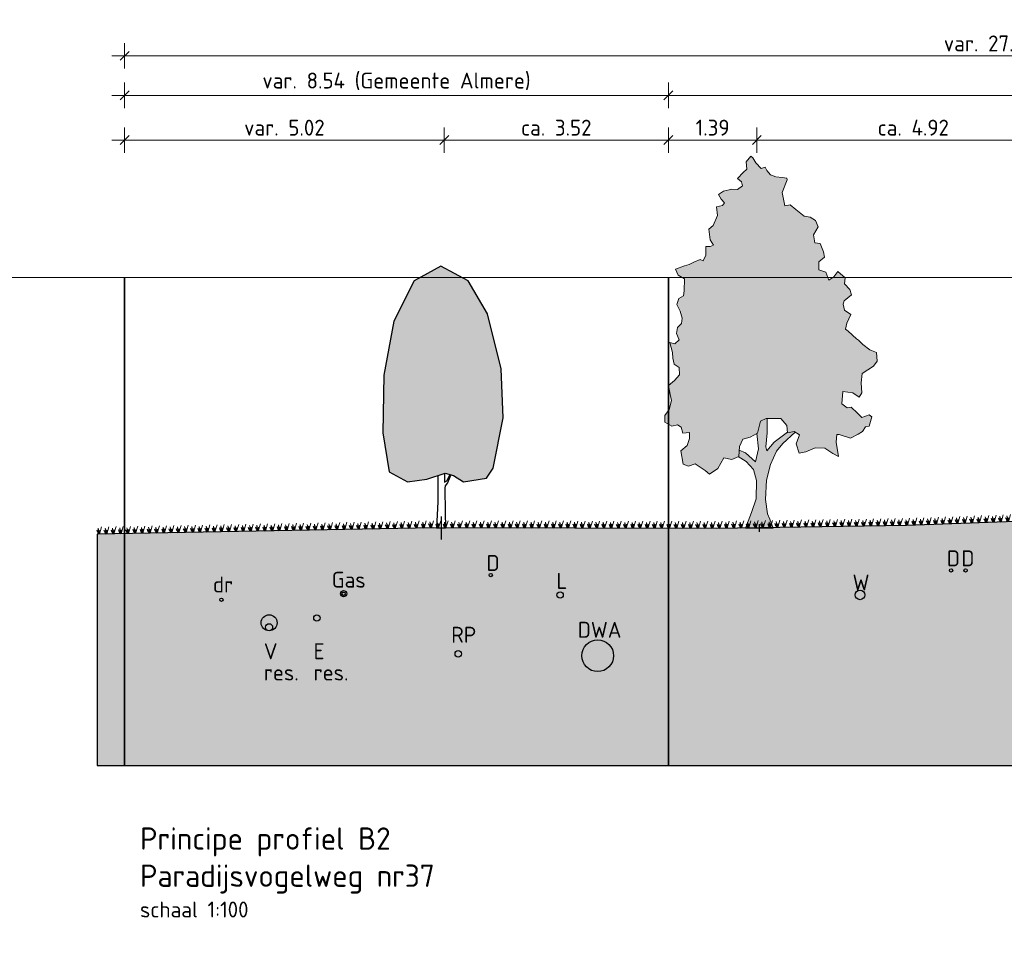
# Model space of a CAD drawing. Header units: metres. Extents: x 158819 to 159767, y 483764 to 484333.
# Tile 33 of 41: x 159372 to 159387, y 484026 to 484041. Entities that reach past the tile are written whole.
import ezdxf

# ---------------------------------------------------------------- set-up
doc = ezdxf.new("R2010")
doc.units = ezdxf.units.M
doc.linetypes.add('AL-NAP_LIJN', pattern=[15.25, 12, -1.5, 0.25, -1.5])
doc.layers.get('0').update_dxf_attribs({"lineweight": 25})
doc.layers.get('Defpoints').update_dxf_attribs({"lineweight": 25, "true_color": 0xff7fff})
for name, color, linetype, lineweight in [('N-WE-GR-BOOM-1e-A', 90, 'Continuous', 25), ('N-WE-GR-BOOM-1e-SD', 90, 'Continuous', 25), ('N-WE-GR-BOOM-3e-SD', 64, 'Continuous', 25), ('N-WE-KG-GRENS_PERCEEL-G', 150, 'KG-PERCEEL', 35), ('N-WE-VH-KANTVERHARDING-G', 7, 'Continuous', 25), ('X-XX-AL-M', 7, 'Continuous', 18), ('X-XX-AL-NAP-G', 7, 'AL-NAP_LIJN', 18), ('X-XX-AL-T25', 7, 'Continuous', 25), ('X-XX-AL-T35', 7, 'Continuous', 35)]:
    doc.layers.add(name, color=color, linetype=linetype, lineweight=lineweight)
doc.layers.add('N-WE-GR-BOOM-S', color=7, linetype='Continuous', lineweight=40, true_color=0x009900)
doc.layers.add('N-WE-GR-WEGEN-A', color=7, linetype='Continuous', lineweight=40, true_color=0xffd6ad, transparency=0.4)
doc.styles.add('NLCS-ISO-M100-T25', font='NLCS-ISO.ttf')
doc.styles.add('NLCS-ISO-M100-T35', font='NLCS-ISO.ttf')
doc.styles.get("Standard").update_dxf_attribs({"font": 'NLCS-ISO.ttf'})
doc.linetypes.add('KG-PERCEEL', pattern='A,5.5,-2,["P",Standard,S=1.8,R=0,X=-0.5,Y=-0.9],-2,5.5,-2,[5,NLCS.shx,S=0.75,R=0,X=0,Y=0],-2', length=19)
doc.dimstyles.new('NLCS-M100-T25-SCHRAP-X_L2_H1', dxfattribs={"dimscale": 0.1, "dimtxt": 2.5, "dimasz": 1.4, "dimexe": 2, "dimexo": 2, "dimgap": 0.7, "dimtad": 1, "dimzin": 0, "dimdsep": 46, "dimtxsty": 'NLCS-ISO-M100-T25', "dimblk": 'OBLIQUE', "dimcen": 0, "dimdle": 2, "dimclrd": 256, "dimclre": 256, "dimclrt": 256, "dimadec": 1, "dimazin": 0, "dimtfac": 1, "dimtofl": 0, "dimtmove": 1, "dimatfit": 0, "dimldrblk": 'OBLIQUE', "dimfxl": 2, "dimfxlon": 1, "dimtfill": 1, "dimtfillclr": 254, "dimtolj": 1, "dimtzin": 0, "dimlwd": 18, "dimlwe": 18, "dimarcsym": 0})

# ---------------------------------------------------------------- blocks, each defined once
blk = doc.blocks.new('_Oblique')
at = {"color": 0, "linetype": 'ByBlock', "lineweight": -2}
blk.add_line((-0.5, -0.5), (0.5, 0.5), dxfattribs=at)
blk = doc.blocks.new('*D183')
at = {"layer": 'Defpoints', "color": 0, "transparency": 16777216}
for p in [(159378.454, 484040.504), (159378.454, 484038.715), (159373.434, 484036.559)]:
    blk.add_point(p, dxfattribs=at)
at = {"layer": 'X-XX-AL-M', "linetype": 'Continuous', "lineweight": 18, "transparency": 16777216}
for p, q in [((159373.434, 484038.515), (159373.434, 484038.915)), ((159378.454, 484038.915), (159378.454, 484038.515)), ((159373.234, 484038.715), (159378.654, 484038.715))]:
    blk.add_line(p, q, dxfattribs=at)
at = {"layer": 'X-XX-AL-M', "lineweight": 18, "transparency": 16777216, "xscale": 0.14, "yscale": 0.14, "zscale": 0.14, "rotation": 180}
blk.add_blockref('_Oblique', (159373.434, 484038.715), dxfattribs=at)
at = {"layer": 'X-XX-AL-M', "lineweight": 18, "transparency": 16777216, "xscale": 0.14, "yscale": 0.14, "zscale": 0.14}
blk.add_blockref('_Oblique', (159378.454, 484038.715), dxfattribs=at)
at = {"layer": 'X-XX-AL-M', "transparency": 16777216, "insert": (159375.944, 484038.91), "char_height": 0.25, "attachment_point": 5, "style": 'NLCS-ISO-M100-T25', "bg_fill": 3, "box_fill_scale": 1.1, "bg_fill_color": 256, "bg_fill_true_color": 13158600, "bg_fill_transparency": 0}
blk.add_mtext('\\A1;var. 5.02', dxfattribs=at)
blk = doc.blocks.new('*D186')
at = {"layer": 'Defpoints', "color": 0, "transparency": 16777216}
for p in [(159381.974, 484039.417), (159373.434, 484036.559), (159381.974, 484036.559)]:
    blk.add_point(p, dxfattribs=at)
at = {"layer": 'X-XX-AL-M', "linetype": 'Continuous', "lineweight": 18, "transparency": 16777216}
for p, q in [((159373.434, 484039.217), (159373.434, 484039.617)), ((159381.974, 484039.217), (159381.974, 484039.617)), ((159373.234, 484039.417), (159382.174, 484039.417))]:
    blk.add_line(p, q, dxfattribs=at)
at = {"layer": 'X-XX-AL-M', "lineweight": 18, "transparency": 16777216, "xscale": 0.14, "yscale": 0.14, "zscale": 0.14, "rotation": 180}
blk.add_blockref('_Oblique', (159373.434, 484039.417), dxfattribs=at)
at = {"layer": 'X-XX-AL-M', "lineweight": 18, "transparency": 16777216, "xscale": 0.14, "yscale": 0.14, "zscale": 0.14}
blk.add_blockref('_Oblique', (159381.974, 484039.417), dxfattribs=at)
at = {"layer": 'X-XX-AL-M', "transparency": 16777216, "insert": (159377.704, 484039.637), "char_height": 0.25, "attachment_point": 5, "style": 'NLCS-ISO-M100-T25', "bg_fill": 3, "box_fill_scale": 1.1, "bg_fill_color": 256, "bg_fill_true_color": 13158600, "bg_fill_transparency": 0}
blk.add_mtext('\\A1;var. 8.54 (Gemeente Almere)', dxfattribs=at)
blk = doc.blocks.new('*D187')
at = {"layer": 'Defpoints', "color": 0, "transparency": 16777216}
for p in [(159378.454, 484040.504), (159381.974, 484038.715), (159381.974, 484036.559)]:
    blk.add_point(p, dxfattribs=at)
at = {"layer": 'X-XX-AL-M', "linetype": 'Continuous', "lineweight": 18, "transparency": 16777216}
for p, q in [((159378.454, 484038.915), (159378.454, 484038.515)), ((159381.974, 484038.515), (159381.974, 484038.915)), ((159378.254, 484038.715), (159382.174, 484038.715))]:
    blk.add_line(p, q, dxfattribs=at)
at = {"layer": 'X-XX-AL-M', "lineweight": 18, "transparency": 16777216, "xscale": 0.14, "yscale": 0.14, "zscale": 0.14, "rotation": 180}
blk.add_blockref('_Oblique', (159378.454, 484038.715), dxfattribs=at)
at = {"layer": 'X-XX-AL-M', "lineweight": 18, "transparency": 16777216, "xscale": 0.14, "yscale": 0.14, "zscale": 0.14}
blk.add_blockref('_Oblique', (159381.974, 484038.715), dxfattribs=at)
at = {"layer": 'X-XX-AL-M', "transparency": 16777216, "insert": (159380.214, 484038.91), "char_height": 0.25, "attachment_point": 5, "style": 'NLCS-ISO-M100-T25', "bg_fill": 3, "box_fill_scale": 1.1, "bg_fill_color": 256, "bg_fill_true_color": 13158600, "bg_fill_transparency": 0}
blk.add_mtext('\\A1;ca. 3.52', dxfattribs=at)
blk = doc.blocks.new('*D188')
at = {"layer": 'Defpoints', "color": 0, "transparency": 16777216}
for p in [(159388.279, 484038.715), (159383.364, 484036.559), (159388.279, 484033.062)]:
    blk.add_point(p, dxfattribs=at)
at = {"layer": 'X-XX-AL-M', "linetype": 'Continuous', "lineweight": 18, "transparency": 16777216}
for p, q in [((159383.364, 484038.515), (159383.364, 484038.915)), ((159388.279, 484038.515), (159388.279, 484038.915)), ((159383.164, 484038.715), (159388.479, 484038.715))]:
    blk.add_line(p, q, dxfattribs=at)
at = {"layer": 'X-XX-AL-M', "lineweight": 18, "transparency": 16777216, "xscale": 0.14, "yscale": 0.14, "zscale": 0.14, "rotation": 180}
blk.add_blockref('_Oblique', (159383.364, 484038.715), dxfattribs=at)
at = {"layer": 'X-XX-AL-M', "lineweight": 18, "transparency": 16777216, "xscale": 0.14, "yscale": 0.14, "zscale": 0.14}
blk.add_blockref('_Oblique', (159388.279, 484038.715), dxfattribs=at)
at = {"layer": 'X-XX-AL-M', "transparency": 16777216, "insert": (159385.821, 484038.91), "char_height": 0.25, "attachment_point": 5, "style": 'NLCS-ISO-M100-T25', "bg_fill": 3, "box_fill_scale": 1.1, "bg_fill_color": 256, "bg_fill_true_color": 13158600, "bg_fill_transparency": 0}
blk.add_mtext('\\A1;ca. 4.92', dxfattribs=at)
blk = doc.blocks.new('*D189')
at = {"layer": 'Defpoints', "color": 0, "transparency": 16777216}
for p in [(159400.544, 484039.417), (159381.974, 484036.559), (159400.544, 484036.559)]:
    blk.add_point(p, dxfattribs=at)
at = {"layer": 'X-XX-AL-M', "linetype": 'Continuous', "lineweight": 18, "transparency": 16777216}
for p, q in [((159381.974, 484039.217), (159381.974, 484039.617)), ((159400.544, 484039.217), (159400.544, 484039.617)), ((159381.774, 484039.417), (159400.744, 484039.417))]:
    blk.add_line(p, q, dxfattribs=at)
at = {"layer": 'X-XX-AL-M', "lineweight": 18, "transparency": 16777216, "xscale": 0.14, "yscale": 0.14, "zscale": 0.14, "rotation": 180}
blk.add_blockref('_Oblique', (159381.974, 484039.417), dxfattribs=at)
at = {"layer": 'X-XX-AL-M', "lineweight": 18, "transparency": 16777216, "xscale": 0.14, "yscale": 0.14, "zscale": 0.14}
blk.add_blockref('_Oblique', (159400.544, 484039.417), dxfattribs=at)
at = {"layer": 'X-XX-AL-M', "transparency": 16777216, "insert": (159391.259, 484039.637), "char_height": 0.25, "attachment_point": 5, "style": 'NLCS-ISO-M100-T25', "bg_fill": 3, "box_fill_scale": 1.1, "bg_fill_color": 256, "bg_fill_true_color": 13158600, "bg_fill_transparency": 0}
blk.add_mtext('\\A1;var. 18.57 (RVB)', dxfattribs=at)
blk = doc.blocks.new('*D180')
at = {"layer": 'Defpoints', "color": 0, "transparency": 16777216}
for p in [(159400.544, 484040.037), (159373.434, 484036.559), (159400.544, 484036.559)]:
    blk.add_point(p, dxfattribs=at)
at = {"layer": 'X-XX-AL-M', "linetype": 'Continuous', "lineweight": 18, "transparency": 16777216}
for p, q in [((159373.434, 484039.837), (159373.434, 484040.237)), ((159400.544, 484039.837), (159400.544, 484040.237)), ((159373.234, 484040.037), (159400.744, 484040.037))]:
    blk.add_line(p, q, dxfattribs=at)
at = {"layer": 'X-XX-AL-M', "lineweight": 18, "transparency": 16777216, "xscale": 0.14, "yscale": 0.14, "zscale": 0.14, "rotation": 180}
blk.add_blockref('_Oblique', (159373.434, 484040.037), dxfattribs=at)
at = {"layer": 'X-XX-AL-M', "lineweight": 18, "transparency": 16777216, "xscale": 0.14, "yscale": 0.14, "zscale": 0.14}
blk.add_blockref('_Oblique', (159400.544, 484040.037), dxfattribs=at)
at = {"layer": 'X-XX-AL-M', "transparency": 16777216, "insert": (159386.989, 484040.232), "char_height": 0.25, "attachment_point": 5, "style": 'NLCS-ISO-M100-T25', "bg_fill": 3, "box_fill_scale": 1.1, "bg_fill_color": 256, "bg_fill_true_color": 13158600, "bg_fill_transparency": 0}
blk.add_mtext('\\A1;var. 27.12', dxfattribs=at)
blk = doc.blocks.new('*D179')
at = {"layer": 'Defpoints', "color": 0, "transparency": 16777216}
for p in [(159383.364, 484038.715), (159381.974, 484036.559), (159383.364, 484036.559)]:
    blk.add_point(p, dxfattribs=at)
at = {"layer": 'X-XX-AL-M', "linetype": 'Continuous', "lineweight": 18, "transparency": 16777216}
for p, q in [((159381.974, 484038.515), (159381.974, 484038.915)), ((159383.364, 484038.515), (159383.364, 484038.915)), ((159381.774, 484038.715), (159383.564, 484038.715))]:
    blk.add_line(p, q, dxfattribs=at)
at = {"layer": 'X-XX-AL-M', "lineweight": 18, "transparency": 16777216, "xscale": 0.14, "yscale": 0.14, "zscale": 0.14, "rotation": 180}
blk.add_blockref('_Oblique', (159381.974, 484038.715), dxfattribs=at)
at = {"layer": 'X-XX-AL-M', "lineweight": 18, "transparency": 16777216, "xscale": 0.14, "yscale": 0.14, "zscale": 0.14}
blk.add_blockref('_Oblique', (159383.364, 484038.715), dxfattribs=at)
at = {"layer": 'X-XX-AL-M', "transparency": 16777216, "insert": (159382.669, 484038.91), "char_height": 0.25, "attachment_point": 5, "style": 'NLCS-ISO-M100-T25', "bg_fill": 3, "box_fill_scale": 1.1, "bg_fill_color": 256, "bg_fill_true_color": 13158600, "bg_fill_transparency": 0}
blk.add_mtext('\\A1;1.39', dxfattribs=at)
blk = doc.blocks.new('SGR-BOOM_S01_E_ZIJ-D')
at = {"transparency": 33554559}
h = blk.add_hatch(color=256, dxfattribs=at)
h.dxf.hatch_style = 1
h.set_gradient(color1=(215, 235, 210), color2=(153, 155, 55), name='CYLINDER')
h.paths.add_polyline_path([(3.386, 6.238), (2.665, 8.402), (1.655, 9.701), (0.212, 10.278), (-1.183, 9.701), (-2.242, 8.114), (-2.771, 5.998), (-2.819, 3.738), (-2.482, 2.199), (-1.52, 1.815), (-0.51, 1.911), (0.452, 2.151), (0.885, 2.055), (1.414, 1.815), (2.617, 1.959), (2.953, 2.344), (3.483, 4.315)])
at = {"lineweight": 30}
blk.add_line((0, 0), (0.458, 0), dxfattribs=at)
at = {"lineweight": 30, "flags": 128}
blk.add_lwpolyline([(3.386, 6.238), (2.665, 8.402), (1.655, 9.701), (0.212, 10.278), (-1.183, 9.701), (-2.242, 8.114), (-2.771, 5.998), (-2.819, 3.738), (-2.482, 2.199), (-1.52, 1.815), (-0.51, 1.911), (0.452, 2.151), (0.885, 2.055), (1.414, 1.815), (2.617, 1.959), (2.953, 2.344), (3.483, 4.315)], close=True, dxfattribs=at)
for points in [[(0.068, 2.055), (0.069, 1.028), (0, 0)], [(0.404, 2.139), (0.406, 1.793), (0.531, 1.845), (0.704, 2.096)], [(0.742, 2.085), (0.569, 1.77), (0.447, 1.653), (0.422, 1.557), (0.442, 0.625), (0.458, 0)]]:
    blk.add_lwpolyline(points, dxfattribs=at)
at = {"layer": 'Defpoints', "color": 215, "true_color": 0xa953a0}
blk.add_line((0.229, 0.453), (0.229, -0.453), dxfattribs=at)
blk = doc.blocks.new('SGR-BOOM_S01_V_ZIJ-D')
at = {"layer": 'N-WE-GR-BOOM-1e-A', "transparency": 33554585}
h = blk.add_hatch(color=256, dxfattribs=at)
h.dxf.hatch_style = 1
h.set_gradient(color1=(254, 204, 102), color2=(108, 181, 90), tint=1, name='CYLINDER')
h.paths.add_polyline_path([(-1.056, 11.496), (-0.874, 11.68), (-0.792, 11.622), (-0.684, 11.475), (-0.477, 11.294), (-0.312, 11.337), (-0.253, 11.231), (-0.105, 11.091), (0.102, 11.028), (0.349, 11.012), (0.538, 10.99), (0.556, 10.931), (0.353, 10.535), (0.462, 10.124), (0.668, 10.149), (0.893, 10.004), (1.224, 9.8), (1.454, 9.761), (1.661, 9.663), (1.763, 9.457), (1.582, 9.209), (1.643, 8.962), (1.849, 8.94), (1.975, 8.676), (2.018, 8.511), (1.795, 8.362), (1.797, 8.115), (2.062, 8.035), (2.188, 7.789), (2.376, 7.896), (2.539, 8.062), (2.829, 7.858), (2.807, 7.67), (3.015, 7.489), (3.081, 7.325), (2.794, 7.134), (2.753, 7.034), (2.796, 6.845), (3.044, 6.706), (2.899, 6.434), (2.842, 6.251), (2.942, 6.187), (3.274, 5.943), (3.357, 5.902), (3.523, 5.762), (3.795, 5.599), (4.06, 5.519), (4.086, 5.248), (3.94, 5.082), (3.489, 4.855), (3.45, 4.566), (3.476, 4.254), (3.371, 4.112), (3.122, 4.252), (2.734, 4.29), (2.695, 3.901), (2.902, 3.779), (3.067, 3.798), (3.316, 3.611), (3.482, 3.471), (3.77, 3.556), (3.87, 3.492), (3.772, 3.203), (3.625, 3.184), (3.503, 3.036), (3.339, 2.952), (3.033, 2.826), (2.597, 2.946), (2.497, 2.946), (2.475, 2.698), (2.561, 2.246), (2.337, 2.35), (2.023, 2.512), (1.652, 2.527), (1.282, 2.4), (1.018, 2.357), (0.91, 2.645), (1.031, 2.934), (0.824, 3.038), (0.559, 2.995), (0.534, 3.219), (0.303, 3.447), (-0.274, 3.442), (-0.497, 3.358), (-0.618, 2.986), (-0.906, 2.86), (-1.193, 2.793), (-1.315, 2.568), (-1.354, 2.256), (-1.624, 2.154), (-1.931, 2.21), (-2.175, 1.879), (-2.504, 1.694), (-2.669, 1.816), (-3.066, 2.019), (-3.33, 1.952), (-3.536, 2.015), (-3.622, 2.427), (-3.376, 2.593), (-3.278, 2.818), (-3.279, 3.006), (-3.544, 2.981), (-3.61, 3.169), (-3.752, 3.25), (-3.981, 3.207), (-4.247, 3.328), (-4.249, 3.535), (-4.086, 3.724), (-3.988, 4.013), (-4.048, 4.195), (-4.115, 4.483), (-3.869, 4.633), (-3.682, 4.817), (-3.684, 5.046), (-3.891, 5.145), (-3.933, 5.333), (-3.958, 5.515), (-4.061, 5.826), (-3.854, 5.787), (-3.691, 5.912), (-3.798, 6.117), (-3.758, 6.3), (-3.595, 6.425), (-3.572, 6.59), (-3.657, 6.818), (-3.782, 7.024), (-3.701, 7.207), (-3.519, 7.291), (-3.497, 7.456), (-3.482, 7.827), (-3.73, 7.948), (-3.832, 8.136), (-3.485, 8.239), (-3.297, 8.281), (-3.115, 8.348), (-2.868, 8.432), (-2.745, 8.392), (-2.64, 8.575), (-2.642, 8.846), (-2.477, 8.847), (-2.336, 8.889), (-2.479, 9.053), (-2.523, 9.383), (-2.359, 9.507), (-2.179, 9.815), (-2.222, 10.085), (-1.993, 10.128), (-1.911, 10.212), (-2.036, 10.334), (-2.143, 10.475), (-1.955, 10.582), (-1.626, 10.644), (-1.402, 10.628), (-1.197, 10.753), (-1.239, 10.876), (-1.405, 10.975), (-1.177, 11.165), (-1.036, 11.266)])
h = blk.add_hatch(color=256, dxfattribs=at)
h.dxf.hatch_style = 1
h.set_gradient(color1=(99, 100, 102), color2=(88, 186, 72), tint=1, name='INVCURVED')
h.paths.add_polyline_path([(-0.098, 2.001), (0.128, 2.415), (0.374, 2.664), (0.861, 3.02), (0.824, 3.038), (0.559, 2.995), (0.557, 3.016), (0.044, 2.703), (-0.243, 2.43), (-0.285, 2.553), (-0.229, 2.989), (-0.233, 3.442), (-0.274, 3.442), (-0.497, 3.358), (-0.618, 2.986), (-0.646, 2.974), (-0.573, 2.492), (-0.693, 2.079), (-1.09, 2.364), (-1.33, 2.45), (-1.356, 2.244), (-1.064, 2.093), (-0.774, 1.848), (-0.648, 1.502), (-0.667, 0.925), (-0.846, 0.488), (-1.08, 0), (0, 0), (-0.126, 0.287), (-0.227, 0.452), (-0.296, 0.904), (-0.259, 1.505)])
at = {"lineweight": 0}
for p, q in [((-0.233, 3.442), (-0.229, 2.989)), ((-0.573, 2.492), (-0.646, 2.974)), ((-0.229, 2.989), (-0.285, 2.553)), ((0.044, 2.703), (0.557, 3.016)), ((0.861, 3.02), (0.374, 2.664)), ((-0.693, 2.079), (-0.573, 2.492)), ((-0.285, 2.553), (-0.243, 2.43)), ((-0.243, 2.43), (0.044, 2.703)), ((0.374, 2.664), (0.128, 2.415)), ((-1.368, 2.251), (-1.064, 2.093)), ((-1.33, 2.45), (-1.09, 2.364)), ((-1.09, 2.364), (-0.693, 2.079)), ((0.128, 2.415), (-0.098, 2.001)), ((-1.064, 2.093), (-0.774, 1.848)), ((-0.098, 2.001), (-0.259, 1.505)), ((-0.774, 1.848), (-0.648, 1.502)), ((-0.648, 1.502), (-0.667, 0.925)), ((-0.259, 1.505), (-0.296, 0.904)), ((-0.667, 0.925), (-0.846, 0.488)), ((-0.296, 0.904), (-0.227, 0.452)), ((-0.846, 0.488), (-1.08, 0)), ((-0.227, 0.452), (-0.126, 0.287)), ((-1.08, 0), (0, 0)), ((-0.126, 0.287), (0, 0))]:
    blk.add_line(p, q, dxfattribs=at)
at = {"lineweight": 0, "flags": 128}
blk.add_lwpolyline([(-1.056, 11.496), (-0.874, 11.68), (-0.792, 11.622), (-0.684, 11.475), (-0.477, 11.294), (-0.312, 11.337), (-0.253, 11.231), (-0.105, 11.091), (0.102, 11.028), (0.349, 11.012), (0.538, 10.99), (0.556, 10.931), (0.353, 10.535), (0.462, 10.124), (0.668, 10.149), (0.893, 10.004), (1.224, 9.8), (1.454, 9.761), (1.661, 9.663), (1.763, 9.457), (1.582, 9.209), (1.643, 8.962), (1.849, 8.94), (1.975, 8.676), (2.018, 8.511), (1.795, 8.362), (1.797, 8.115), (2.062, 8.035), (2.188, 7.789), (2.376, 7.896), (2.539, 8.062), (2.829, 7.858), (2.807, 7.67), (3.015, 7.489), (3.081, 7.325), (2.794, 7.134), (2.753, 7.034), (2.796, 6.845), (3.044, 6.706), (2.899, 6.434), (2.842, 6.251), (2.942, 6.187), (3.274, 5.943), (3.357, 5.902), (3.523, 5.762), (3.795, 5.599), (4.06, 5.519), (4.086, 5.248), (3.94, 5.082), (3.489, 4.855), (3.45, 4.566), (3.476, 4.254), (3.371, 4.112), (3.122, 4.252), (2.734, 4.29), (2.695, 3.901), (2.902, 3.779), (3.067, 3.798), (3.316, 3.611), (3.482, 3.471), (3.77, 3.556), (3.87, 3.492), (3.772, 3.203), (3.625, 3.184), (3.503, 3.036), (3.339, 2.952), (3.033, 2.826), (2.597, 2.946), (2.497, 2.946), (2.475, 2.698), (2.561, 2.246), (2.337, 2.35), (2.023, 2.512), (1.652, 2.527), (1.282, 2.4), (1.018, 2.357), (0.91, 2.645), (1.031, 2.934), (0.824, 3.038), (0.559, 2.995), (0.534, 3.219), (0.303, 3.447), (-0.274, 3.442), (-0.497, 3.358), (-0.618, 2.986), (-0.906, 2.86), (-1.193, 2.793), (-1.315, 2.568), (-1.354, 2.256), (-1.624, 2.154), (-1.931, 2.21), (-2.175, 1.879), (-2.504, 1.694), (-2.669, 1.816), (-3.066, 2.019), (-3.33, 1.952), (-3.536, 2.015), (-3.622, 2.427), (-3.376, 2.593), (-3.278, 2.818), (-3.279, 3.006), (-3.544, 2.981), (-3.61, 3.169), (-3.752, 3.25), (-3.981, 3.207), (-4.247, 3.328), (-4.249, 3.535), (-4.086, 3.724), (-3.988, 4.013), (-4.048, 4.195), (-4.115, 4.483), (-3.869, 4.633), (-3.682, 4.817), (-3.684, 5.046), (-3.891, 5.145), (-3.933, 5.333), (-3.958, 5.515), (-4.061, 5.826), (-3.854, 5.787), (-3.691, 5.912), (-3.798, 6.117), (-3.758, 6.3), (-3.595, 6.425), (-3.572, 6.59), (-3.657, 6.818), (-3.782, 7.024), (-3.701, 7.207), (-3.519, 7.291), (-3.497, 7.456), (-3.482, 7.827), (-3.73, 7.948), (-3.832, 8.136), (-3.485, 8.239), (-3.297, 8.281), (-3.115, 8.348), (-2.868, 8.432), (-2.745, 8.392), (-2.64, 8.575), (-2.642, 8.846), (-2.477, 8.847), (-2.336, 8.889), (-2.479, 9.053), (-2.523, 9.383), (-2.359, 9.507), (-2.179, 9.815), (-2.222, 10.085), (-1.993, 10.128), (-1.911, 10.212), (-2.036, 10.334), (-2.143, 10.475), (-1.955, 10.582), (-1.626, 10.644), (-1.402, 10.628), (-1.197, 10.753), (-1.239, 10.876), (-1.405, 10.975), (-1.177, 11.165), (-1.036, 11.266)], close=True, dxfattribs=at)
at = {"layer": 'Defpoints'}
blk.add_line((-0.54, -0.119), (-0.54, 0.13), dxfattribs=at)
blk = doc.blocks.new('Gras-01')
at = {"layer": 'N-WE-GR-BOOM-S', "color": 85, "lineweight": 9, "true_color": 0x58ba48}
for p, q in [((0, 0), (0.004, 0.063)), ((0.003, 0), (0.034, 0.114))]:
    blk.add_line(p, q, dxfattribs=at)
at = {"layer": 'N-WE-GR-BOOM-S', "color": 85, "lineweight": 9, "true_color": 0x58ba48, "flags": 128}
for points in [[(-0.042, 0.06, 0.10285), (-0.006, 0)], [(-0.042, 0.06, -0.10285), (-0.006, 0)], [(-0.002, 0, -0.071887), (-0.022, 0.092)], [(-0.002, 0, 0.071887), (-0.022, 0.092)]]:
    blk.add_lwpolyline(points, format="xyb", dxfattribs=at)
blk = doc.blocks.new('*U294')
at = {"layer": 'N-WE-VH-KANTVERHARDING-G', "rotation": 177.885012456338}
blk.add_blockref('Gras-01', (0.06, 0), dxfattribs=at)
blk = doc.blocks.new('*U295')
at = {"layer": 'N-WE-VH-KANTVERHARDING-G', "color": 0, "linetype": 'ByBlock', "lineweight": -2, "transparency": 16777216}
for p, rotation in [((159385.561, 484032.662), 180.8695276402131), ((159385.674, 484032.664), 180.8695276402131), ((159385.788, 484032.667), 182.114987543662), ((159385.901, 484032.672), 182.114987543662), ((159386.014, 484032.676), 182.114987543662), ((159386.127, 484032.68), 182.114987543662), ((159386.241, 484032.684), 182.114987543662), ((159386.354, 484032.688), 182.114987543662), ((159386.467, 484032.692), 182.114987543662), ((159386.58, 484032.697), 182.114987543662), ((159386.694, 484032.701), 182.114987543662), ((159386.807, 484032.705), 182.114987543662), ((159386.92, 484032.709), 182.114987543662), ((159387.033, 484032.713), 182.114987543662), ((159387.146, 484032.718), 182.114987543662), ((159387.26, 484032.722), 182.114987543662), ((159387.373, 484032.726), 182.114987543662), ((159387.486, 484032.73), 182.114987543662), ((159387.599, 484032.734), 182.114987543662), ((159387.713, 484032.738), 182.114987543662), ((159387.826, 484032.743), 182.114987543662), ((159387.939, 484032.747), 182.114987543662), ((159388.052, 484032.751), 182.114987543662), ((159388.166, 484032.755), 182.114987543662), ((159388.279, 484032.759), 182.114987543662), ((159373.098, 484032.531), 181.0680713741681), ((159373.211, 484032.533), 181.0680713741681), ((159373.324, 484032.535), 181.0680713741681), ((159373.438, 484032.537), 181.0680713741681), ((159373.551, 484032.54), 181.0680713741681), ((159373.664, 484032.542), 181.0680713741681), ((159373.778, 484032.544), 181.0680713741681), ((159373.891, 484032.546), 181.0680713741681), ((159374.004, 484032.548), 181.0680713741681), ((159374.118, 484032.55), 181.0680713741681), ((159374.231, 484032.552), 181.0680713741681), ((159374.344, 484032.554), 181.0680713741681), ((159374.457, 484032.556), 181.0680713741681), ((159374.571, 484032.559), 181.0680713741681), ((159374.684, 484032.561), 181.0680713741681), ((159374.797, 484032.563), 181.0680713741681), ((159374.911, 484032.565), 181.0680713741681), ((159375.024, 484032.567), 181.0680713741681), ((159375.137, 484032.569), 181.0680713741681), ((159375.25, 484032.571), 181.0680713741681), ((159375.364, 484032.573), 181.0680713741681), ((159375.477, 484032.575), 181.0680713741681), ((159375.59, 484032.578), 181.0680713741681), ((159375.704, 484032.58), 181.0680713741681), ((159375.817, 484032.582), 181.0680713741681), ((159375.93, 484032.584), 181.0680713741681), ((159376.044, 484032.586), 181.0680713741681), ((159376.157, 484032.588), 181.0680713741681), ((159376.27, 484032.59), 181.0680713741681), ((159376.383, 484032.592), 181.0680713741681), ((159376.497, 484032.594), 181.0680713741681), ((159376.61, 484032.597), 181.0680713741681), ((159376.723, 484032.599), 181.0680713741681), ((159376.837, 484032.601), 181.0680713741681), ((159376.95, 484032.603), 181.0680713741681), ((159377.063, 484032.605), 181.0680713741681), ((159377.176, 484032.607), 181.0680713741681), ((159377.29, 484032.609), 181.0680713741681), ((159377.403, 484032.611), 181.0680713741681), ((159377.516, 484032.613), 181.0680713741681), ((159377.63, 484032.616), 181.0680713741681), ((159377.743, 484032.618), 181.0680713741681), ((159377.856, 484032.62), 181.0680713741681), ((159377.97, 484032.622), 181.0680713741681), ((159378.083, 484032.624), 181.0680713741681), ((159378.196, 484032.626), 181.0680713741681), ((159378.309, 484032.628), 179.8927059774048), ((159378.423, 484032.627), 179.8927059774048), ((159378.536, 484032.627), 179.8927059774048), ((159378.649, 484032.627), 179.8927059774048), ((159378.763, 484032.627), 179.8927059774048), ((159378.876, 484032.627), 179.8927059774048), ((159378.989, 484032.626), 179.8927059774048), ((159379.103, 484032.626), 179.8927059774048), ((159379.216, 484032.626), 179.8927059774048), ((159379.329, 484032.626), 179.8927059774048), ((159379.443, 484032.626), 179.8927059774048), ((159379.556, 484032.625), 179.8927059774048), ((159379.669, 484032.625), 179.8927059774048), ((159379.782, 484032.625), 179.8927059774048), ((159379.896, 484032.625), 179.8927059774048), ((159380.009, 484032.624), 179.8927059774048), ((159380.122, 484032.624), 179.8927059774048), ((159380.236, 484032.624), 179.8927059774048), ((159380.349, 484032.624), 179.8927059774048), ((159380.462, 484032.624), 179.8927059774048), ((159380.576, 484032.623), 179.8927059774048), ((159380.689, 484032.623), 179.8927059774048), ((159380.802, 484032.623), 179.8927059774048), ((159380.916, 484032.623), 179.8927059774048), ((159381.029, 484032.623), 179.8927059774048), ((159381.142, 484032.622), 179.8927059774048), ((159381.256, 484032.622), 179.8927059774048), ((159381.369, 484032.622), 179.8927059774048), ((159381.482, 484032.622), 179.8927059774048), ((159381.595, 484032.621), 179.8927059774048), ((159381.709, 484032.621), 179.8927059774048), ((159381.822, 484032.621), 179.8927059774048), ((159381.935, 484032.621), 179.8927059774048), ((159382.049, 484032.621), 179.8927059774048), ((159382.162, 484032.62), 179.8927059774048), ((159382.275, 484032.62), 179.8927059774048), ((159382.389, 484032.62), 179.8927059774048), ((159382.502, 484032.62), 179.8927059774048), ((159382.615, 484032.62), 179.8927059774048), ((159382.729, 484032.619), 179.8927059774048), ((159382.842, 484032.621), 180.8695276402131), ((159382.955, 484032.623), 180.8695276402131), ((159383.069, 484032.624), 180.8695276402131), ((159383.182, 484032.626), 180.8695276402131), ((159383.295, 484032.628), 180.8695276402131), ((159383.408, 484032.63), 180.8695276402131), ((159383.522, 484032.631), 180.8695276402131), ((159383.635, 484032.633), 180.8695276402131), ((159383.748, 484032.635), 180.8695276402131), ((159383.862, 484032.637), 180.8695276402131), ((159383.975, 484032.638), 180.8695276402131), ((159384.088, 484032.64), 180.8695276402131), ((159384.202, 484032.642), 180.8695276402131), ((159384.315, 484032.643), 180.8695276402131), ((159384.428, 484032.645), 180.8695276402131), ((159384.541, 484032.647), 180.8695276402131), ((159384.655, 484032.649), 180.8695276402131), ((159384.768, 484032.65), 180.8695276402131), ((159384.881, 484032.652), 180.8695276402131), ((159384.995, 484032.654), 180.8695276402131), ((159385.108, 484032.655), 180.8695276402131), ((159385.221, 484032.657), 180.8695276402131), ((159385.335, 484032.659), 180.8695276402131), ((159385.448, 484032.661), 180.8695276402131)]:
    blk.add_blockref('*U294', p, dxfattribs=dict(at, rotation=rotation))

msp = doc.modelspace()

# ---------------------------------------------------------------- hatches: boundary and pattern name
at = {"layer": 'N-WE-GR-WEGEN-A', "true_color": 0xf8991e, "transparency": 33554534}
h = msp.add_hatch(color=30, dxfattribs=at)
h.dxf.hatch_style = 1
h.set_gradient(color1=(248, 153, 30), color2=(241, 235, 31), name='INVCURVED')
h.paths.add_polyline_path([(159392.529, 484032.627), (159392.829, 484032.627), (159392.829, 484032.327), (159393.129, 484032.327), (159393.129, 484031.327), (159387.679, 484031.327), (159387.679, 484032.327), (159387.979, 484032.327), (159387.979, 484032.627), (159388.279, 484032.627), (159388.279, 484032.759), (159385.715, 484032.665), (159382.73, 484032.619), (159378.279, 484032.628), (159373.004, 484032.529), (159373.004, 484028.896), (159413.561, 484028.896), (159413.541, 484032.059), (159412.054, 484032.059), (159410.554, 484031.059), (159409.654, 484030.459), (159409.154, 484030.459), (159408.254, 484031.059), (159406.754, 484032.059), (159402.458, 484032.059), (159400.429, 484032.347), (159394.314, 484032.737), (159392.529, 484032.759)])

# ---------------------------------------------------------------- linework, layer by layer
at = {"layer": 'Defpoints', "flags": 128}
msp.add_lwpolyline([(159373.004, 484032.529), (159373.004, 484028.896), (159413.561, 484028.896), (159413.541, 484032.059)], dxfattribs=at)
at = {"layer": 'Defpoints', "color": 114, "true_color": 0x139b48}
for centre in [(159379.184, 484031.888), (159386.414, 484031.96), (159386.641, 484031.96), (159374.954, 484031.5)]:
    msp.add_circle(centre, 0.0261, dxfattribs=at)
at = {"layer": 'Defpoints', "color": 30, "true_color": 0xf26722}
for radius in [0.05, 0.0261, 0.0261]:
    msp.add_circle((159376.874, 484031.595), radius, dxfattribs=at)
at = {"layer": 'Defpoints'}
for centre, radius in [((159380.274, 484031.574), 0.05), ((159375.704, 484031.139), 0.125), ((159376.454, 484031.214), 0.05), ((159380.864, 484030.622), 0.25)]:
    msp.add_circle(centre, radius, dxfattribs=at)
at = {"layer": 'Defpoints', "color": 5, "true_color": 0x0000ff}
msp.add_circle((159384.984, 484031.576), 0.075, dxfattribs=at)
at = {"layer": 'Defpoints', "color": 217, "lineweight": 30, "true_color": 0x93278f}
msp.add_circle((159375.704, 484031.069), 0.055, dxfattribs=at)
at = {"layer": 'Defpoints', "color": 4, "true_color": 0x00ffff}
msp.add_circle((159378.674, 484030.651), 0.05, dxfattribs=at)
at = {"layer": 'N-WE-KG-GRENS_PERCEEL-G'}
for p, q in [((159373.434, 484036.559), (159373.434, 484028.896)), ((159381.974, 484036.559), (159381.974, 484028.896))]:
    msp.add_line(p, q, dxfattribs=at)
at = {"layer": 'N-WE-VH-KANTVERHARDING-G', "flags": 128}
msp.add_lwpolyline([(159388.279, 484032.759), (159385.715, 484032.665), (159382.73, 484032.619), (159378.279, 484032.628), (159373.004, 484032.529)], dxfattribs=at)
at = {"layer": 'X-XX-AL-NAP-G'}
for p, q in [((159003.28, 484036.559), (159511.076, 484036.559)), ((159372.966, 484036.559), (159405.019, 484036.559))]:
    msp.add_line(p, q, dxfattribs=at)

# ---------------------------------------------------------------- block references
at = {"layer": 'N-WE-GR-BOOM-1e-SD', "xscale": 0.4, "yscale": 0.5, "zscale": 0.5}
msp.add_blockref('SGR-BOOM_S01_V_ZIJ-D', (159383.62, 484032.623), dxfattribs=at)
at = {"layer": 'N-WE-VH-KANTVERHARDING-G'}
msp.add_blockref('*U295', (0, 0), dxfattribs=at)

# ---------------------------------------------------------------- texts
at = {"layer": 'Defpoints', "color": 251, "true_color": 0x636466, "style": 'NLCS-ISO-M100-T25'}
msp.add_text('dr', height=0.25, dxfattribs=at).set_placement((159374.821, 484031.614))
at = {"layer": 'Defpoints', "color": 251, "true_color": 0x636466, "char_height": 0.25, "attachment_point": 7, "line_spacing_factor": 0.8, "style": 'NLCS-ISO-M100-T25'}
for s, insert in [('\\pxt5;D', (159379.118, 484031.952)), ('\\pxt5;D', (159386.348, 484032.025)), ('\\pxt5;D', (159386.575, 484032.025)), ('Gas', (159376.687, 484031.689)), ('L', (159380.216, 484031.67)), ('W', (159384.867, 484031.645)), ('DWA', (159380.551, 484030.903)), ('RP', (159378.564, 484030.826))]:
    msp.add_mtext(s, dxfattribs=dict(at, insert=insert))
at = {"layer": 'Defpoints', "char_height": 0.25, "attachment_point": 7, "line_spacing_factor": 0.8, "style": 'NLCS-ISO-M100-T25'}
for s, insert in [('{\\C256;V\\Pres.}', (159375.621, 484030.233)), ('E\\Pres.', (159376.402, 484030.233))]:
    msp.add_mtext(s, dxfattribs=dict(at, insert=insert))
at = {"layer": 'X-XX-AL-T25', "insert": (159373.676, 484026.763), "char_height": 0.25, "attachment_point": 1, "style": 'NLCS-ISO-M100-T25'}
msp.add_mtext_dynamic_manual_height_columns('schaal 1:100', width=1.87194, gutter_width=1.25, heights=[0], dxfattribs=at)
at = {"layer": 'X-XX-AL-T35', "insert": (159373.676, 484027.927), "char_height": 0.35, "width": 9.70714, "attachment_point": 1, "style": 'NLCS-ISO-M100-T35'}
msp.add_mtext('Principe profiel B2 \\PParadijsvogelweg nr37', dxfattribs=at)

# ---------------------------------------------------------------- next in the draw order: dimensions: what is measured, and where the dimension line sits
at = {"layer": 'X-XX-AL-M'}
for base, p1, p2, text, picture, middle in [((159378.454, 484038.715), (159373.434, 484036.559), (159378.454, 484040.504), 'var. <>', '*D183', (159375.944, 484038.91)), ((159388.278846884, 484038.715042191), (159383.363846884, 484036.559347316), (159388.278846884, 484033.061820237), 'ca. <>', '*D188', (159385.821346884, 484038.910042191))]:
    dim = msp.add_linear_dim(base=base, p1=p1, p2=p2, text=text, dimstyle='NLCS-M100-T25-SCHRAP-X_L2_H1', dxfattribs=at)
    dim.commit()
    dim.dimension.update_dxf_attribs({"geometry": picture, "text_midpoint": middle})

# ---------------------------------------------------------------- next in the draw order: dimensions: what is measured, and where the dimension line sits
dim = msp.add_linear_dim(base=(159381.974, 484039.417), p1=(159373.434, 484036.559), p2=(159381.974, 484036.559), text='var. <> (Gemeente Almere)', dimstyle='NLCS-M100-T25-SCHRAP-X_L2_H1', dxfattribs=at)
dim.commit()
dim.dimension.update_dxf_attribs({"geometry": '*D186', "text_midpoint": (159377.704, 484039.637)})

# ---------------------------------------------------------------- next in the draw order: dimensions: what is measured, and where the dimension line sits
dim = msp.add_linear_dim(base=(159381.974, 484038.715), p1=(159378.454, 484040.504), p2=(159381.974, 484036.559), text='ca. <>', dimstyle='NLCS-M100-T25-SCHRAP-X_L2_H1', dxfattribs=at)
dim.commit()
dim.dimension.update_dxf_attribs({"geometry": '*D187', "text_midpoint": (159380.214, 484038.91)})

# ---------------------------------------------------------------- next in the draw order: dimensions: what is measured, and where the dimension line sits
dim = msp.add_linear_dim(base=(159400.544, 484039.417), p1=(159381.974, 484036.559), p2=(159400.544, 484036.559), text='var. <> (RVB)', dimstyle='NLCS-M100-T25-SCHRAP-X_L2_H1', dxfattribs=at)
dim.commit()
dim.dimension.update_dxf_attribs({"geometry": '*D189', "text_midpoint": (159391.259, 484039.637)})

# ---------------------------------------------------------------- next in the draw order: dimensions: what is measured, and where the dimension line sits
dim = msp.add_linear_dim(base=(159400.544, 484040.037), p1=(159373.434, 484036.559), p2=(159400.544, 484036.559), text='var. 27.12', dimstyle='NLCS-M100-T25-SCHRAP-X_L2_H1', dxfattribs=at)
dim.commit()
dim.dimension.update_dxf_attribs({"geometry": '*D180', "text_midpoint": (159386.989, 484040.232)})

# ---------------------------------------------------------------- next in the draw order: block references
at = {"layer": 'N-WE-GR-BOOM-3e-SD', "xscale": 0.3, "yscale": 0.4, "zscale": 0.4}
msp.add_blockref('SGR-BOOM_S01_E_ZIJ-D', (159378.335, 484032.627), dxfattribs=at)

# ---------------------------------------------------------------- next in the draw order: dimensions: what is measured, and where the dimension line sits
at = {"layer": 'X-XX-AL-M'}
dim = msp.add_linear_dim(base=(159383.364, 484038.715), p1=(159381.974, 484036.559), p2=(159383.364, 484036.559), dimstyle='NLCS-M100-T25-SCHRAP-X_L2_H1', dxfattribs=at)
dim.commit()
dim.dimension.update_dxf_attribs({"geometry": '*D179', "text_midpoint": (159382.669, 484038.91)})

doc.saveas('drawing.dxf')
